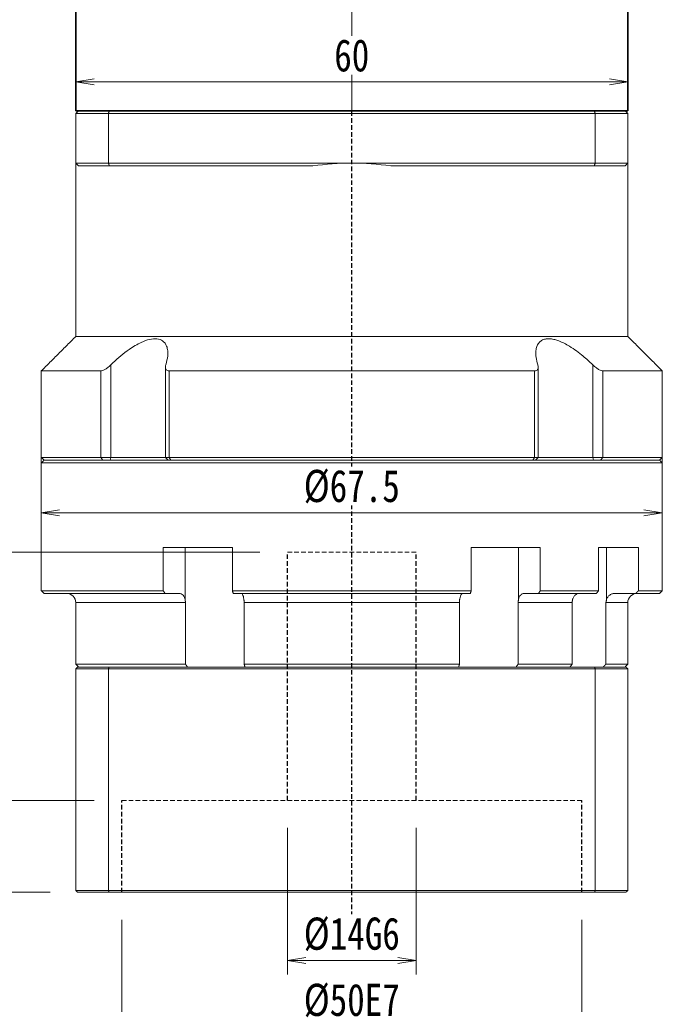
# Model space of a CAD drawing. Header units: millimetres. Extents: x -11 to 461, y 0 to 325.
# Tile 3 of 8: x 91 to 161, y 112 to 219. Entities that reach past the tile are written whole.
import ezdxf

# ---------------------------------------------------------------- set-up
doc = ezdxf.new("R2010")
doc.units = ezdxf.units.MM
doc.linetypes.add('DASHED', pattern=[0.75, 0.5, -0.25])
doc.linetypes.add('点画线', pattern=[18, 12, -2, 2, -2])
for name, color, linetype, lineweight in [('EB0_1', 7, 'Continuous', 35), ('中心线层', 1, '点画线', 18), ('尺寸线层', 3, 'Continuous', 18), ('粗实线层', 7, 'Continuous', 35)]:
    doc.layers.add(name, color=color, linetype=linetype, lineweight=lineweight)
doc.styles.add('宋体', font='SimSun.ttf', dxfattribs={"width": 0.8})
doc.dimstyles.new('A水平标注$0', dxfattribs={"dimtxt": 3.5, "dimasz": 2, "dimexe": 1.5, "dimexo": 3, "dimgap": 1.1, "dimtad": 1, "dimtoh": 1, "dimdec": 4, "dimdsep": 46, "dimtxsty": '宋体', "dimblk": 'OPEN', "dimcen": 3, "dimclrd": 3, "dimclre": 3, "dimclrt": 6, "dimadec": 0, "dimazin": 0, "dimtm": 1e-09, "dimtfac": 1, "dimtdec": 4, "dimtix": 1, "dimtmove": 0, "dimatfit": 3, "dimldrblk": 'OPEN', "dimfxl": 0, "dimlwd": 13, "dimlwe": 13, "dimarcsym": 0})

# ---------------------------------------------------------------- blocks, each defined once
blk = doc.blocks.new('_Open')
at = {"color": 0, "linetype": 'ByBlock', "lineweight": -2}
for p, q in [((-1, 0.167), (0, 0)), ((-1, -0.167), (0, 0)), ((0, 0), (-1, 0))]:
    blk.add_line(p, q, dxfattribs=at)
blk = doc.blocks.new('*D42')
at = {"color": 3, "lineweight": 13, "transparency": 16777216}
for p, q in [((97.14, 212.22), (97.14, 211.12)), ((99.14, 212.62), (155.14, 212.62)), ((157.14, 212.22), (157.14, 211.12))]:
    blk.add_line(p, q, dxfattribs=at)
at = {"layer": 'Defpoints', "color": 0, "transparency": 16777216}
for p in [(97.14, 215.22), (157.14, 215.22), (157.14, 212.62)]:
    blk.add_point(p, dxfattribs=at)
at = {"color": 3, "lineweight": 13, "transparency": 16777216, "xscale": 2, "yscale": 2, "zscale": 2, "rotation": 180}
blk.add_blockref('_Open', (97.14, 212.62), dxfattribs=at)
at = {"color": 3, "lineweight": 13, "transparency": 16777216, "xscale": 2, "yscale": 2, "zscale": 2}
blk.add_blockref('_Open', (157.14, 212.62), dxfattribs=at)
at = {"color": 6, "transparency": 16777216, "insert": (127.14, 215.47), "char_height": 3.5, "attachment_point": 5, "style": '宋体', "bg_fill": 3, "box_fill_scale": 1.1, "bg_fill_color": 256, "bg_fill_true_color": 13158600, "bg_fill_transparency": 0}
blk.add_mtext('60', dxfattribs=at)
blk = doc.blocks.new('*D44')
at = {"layer": 'Defpoints', "color": 0, "transparency": 16777216}
for p in [(102.14, 124.47), (152.14, 124.47), (152.14, 109.85)]:
    blk.add_point(p, dxfattribs=at)
at = {"layer": '尺寸线层', "color": 3, "lineweight": 13, "transparency": 16777216}
for p, q in [((102.14, 121.47), (102.14, 108.35)), ((152.14, 121.47), (152.14, 108.35)), ((104.14, 109.85), (150.14, 109.85))]:
    blk.add_line(p, q, dxfattribs=at)
at = {"layer": '尺寸线层', "color": 3, "lineweight": 13, "transparency": 16777216, "xscale": 2, "yscale": 2, "zscale": 2, "rotation": 180}
blk.add_blockref('_Open', (102.14, 109.85), dxfattribs=at)
at = {"layer": '尺寸线层', "color": 3, "lineweight": 13, "transparency": 16777216, "xscale": 2, "yscale": 2, "zscale": 2}
blk.add_blockref('_Open', (152.14, 109.85), dxfattribs=at)
at = {"layer": '尺寸线层', "color": 6, "transparency": 16777216, "insert": (127.14, 112.7), "char_height": 3.5, "attachment_point": 5, "style": '宋体', "bg_fill": 3, "box_fill_scale": 1.1, "bg_fill_color": 256, "bg_fill_true_color": 13158600, "bg_fill_transparency": 0}
blk.add_mtext('%%C50E7', dxfattribs=at)
blk = doc.blocks.new('*D45')
at = {"layer": 'Defpoints', "color": 0, "transparency": 16777216}
for p in [(120.14, 134.47), (134.14, 134.47), (134.14, 117.05)]:
    blk.add_point(p, dxfattribs=at)
at = {"layer": '尺寸线层', "color": 3, "lineweight": 13, "transparency": 16777216}
for p, q in [((120.14, 131.47), (120.14, 115.55)), ((134.14, 131.47), (134.14, 115.55)), ((122.14, 117.05), (132.14, 117.05))]:
    blk.add_line(p, q, dxfattribs=at)
at = {"layer": '尺寸线层', "color": 3, "lineweight": 13, "transparency": 16777216, "xscale": 2, "yscale": 2, "zscale": 2, "rotation": 180}
blk.add_blockref('_Open', (120.14, 117.05), dxfattribs=at)
at = {"layer": '尺寸线层', "color": 3, "lineweight": 13, "transparency": 16777216, "xscale": 2, "yscale": 2, "zscale": 2}
blk.add_blockref('_Open', (134.14, 117.05), dxfattribs=at)
at = {"layer": '尺寸线层', "color": 6, "transparency": 16777216, "insert": (127.14, 119.9), "char_height": 3.5, "attachment_point": 5, "style": '宋体', "bg_fill": 3, "box_fill_scale": 1.1, "bg_fill_color": 256, "bg_fill_true_color": 13158600, "bg_fill_transparency": 0}
blk.add_mtext('%%C14G6', dxfattribs=at)
blk = doc.blocks.new('*D46')
at = {"layer": 'Defpoints', "color": 0, "transparency": 16777216}
for p in [(102.14, 134.47), (85.3, 124.47), (97.34, 124.47)]:
    blk.add_point(p, dxfattribs=at)
at = {"layer": '尺寸线层', "color": 3, "lineweight": 13, "transparency": 16777216}
for p, q in [((99.14, 134.47), (83.8, 134.47)), ((85.3, 132.47), (85.3, 126.47)), ((94.34, 124.47), (83.8, 124.47))]:
    blk.add_line(p, q, dxfattribs=at)
at = {"layer": '尺寸线层', "color": 3, "lineweight": 13, "transparency": 16777216, "xscale": 2, "yscale": 2, "zscale": 2}
for p, rotation in [((85.3, 134.47), 90), ((85.3, 124.47), 270)]:
    blk.add_blockref('_Open', p, dxfattribs=dict(at, rotation=rotation))
at = {"layer": '尺寸线层', "color": 6, "transparency": 16777216, "insert": (82.45, 129.47), "char_height": 3.5, "attachment_point": 5, "rotation": 90, "style": '宋体', "bg_fill": 3, "box_fill_scale": 1.1, "bg_fill_color": 256, "bg_fill_true_color": 13158600, "bg_fill_transparency": 0}
blk.add_mtext('10', dxfattribs=at)
blk = doc.blocks.new('*D47')
at = {"layer": 'Defpoints', "color": 0, "transparency": 16777216}
for p in [(120.14, 161.47), (76.94, 124.47), (97.34, 124.47)]:
    blk.add_point(p, dxfattribs=at)
at = {"layer": '尺寸线层', "color": 3, "lineweight": 13, "transparency": 16777216}
for p, q in [((117.14, 161.47), (75.44, 161.47)), ((76.94, 159.47), (76.94, 126.47)), ((94.34, 124.47), (75.44, 124.47))]:
    blk.add_line(p, q, dxfattribs=at)
at = {"layer": '尺寸线层', "color": 3, "lineweight": 13, "transparency": 16777216, "xscale": 2, "yscale": 2, "zscale": 2}
for p, rotation in [((76.94, 161.47), 90), ((76.94, 124.47), 270)]:
    blk.add_blockref('_Open', p, dxfattribs=dict(at, rotation=rotation))
at = {"layer": '尺寸线层', "color": 6, "transparency": 16777216, "insert": (74.09, 142.97), "char_height": 3.5, "attachment_point": 5, "rotation": 90, "style": '宋体', "bg_fill": 3, "box_fill_scale": 1.1, "bg_fill_color": 256, "bg_fill_true_color": 13158600, "bg_fill_transparency": 0}
blk.add_mtext('37', dxfattribs=at)
blk = doc.blocks.new('*D48')
at = {"layer": 'Defpoints', "color": 0, "transparency": 16777216}
for p in [(93.39, 176.47), (160.89, 176.47), (93.39, 165.74)]:
    blk.add_point(p, dxfattribs=at)
at = {"layer": '尺寸线层', "color": 3, "lineweight": 13, "transparency": 16777216}
for p, q in [((93.39, 173.47), (93.39, 164.24)), ((160.89, 173.47), (160.89, 164.24)), ((158.89, 165.74), (95.39, 165.74))]:
    blk.add_line(p, q, dxfattribs=at)
at = {"layer": '尺寸线层', "color": 3, "lineweight": 13, "transparency": 16777216, "xscale": 2, "yscale": 2, "zscale": 2, "rotation": 180}
blk.add_blockref('_Open', (93.39, 165.74), dxfattribs=at)
at = {"layer": '尺寸线层', "color": 3, "lineweight": 13, "transparency": 16777216, "xscale": 2, "yscale": 2, "zscale": 2}
blk.add_blockref('_Open', (160.89, 165.74), dxfattribs=at)
at = {"layer": '尺寸线层', "color": 6, "transparency": 16777216, "insert": (127.14, 168.59), "char_height": 3.5, "attachment_point": 5, "style": '宋体', "bg_fill": 3, "box_fill_scale": 1.1, "bg_fill_color": 256, "bg_fill_true_color": 13158600, "bg_fill_transparency": 0}
blk.add_mtext('%%c67.5', dxfattribs=at)

msp = doc.modelspace()

# ---------------------------------------------------------------- linework, layer by layer
at = {"color": 7, "linetype": 'Continuous', "lineweight": 15}
for p, q in [((97.1441, 209.17336), (100.68659, 209.17336)), ((97.1441, 209.17336), (97.1441, 203.77336)), ((100.80022, 209.47336), (97.4441, 209.47336)), ((100.68659, 203.77336), (100.68659, 209.17336)), ((100.68659, 209.17336), (153.60162, 209.17336)), ((153.48798, 209.47336), (100.80022, 209.47336)), ((156.8441, 209.47336), (153.48798, 209.47336)), ((153.60162, 209.17336), (157.1441, 209.17336)), ((153.60162, 209.17336), (153.60162, 203.77336)), ((157.1441, 203.77336), (157.1441, 209.17336)), ((100.68659, 203.77336), (97.1441, 203.77336)), ((97.4441, 203.47336), (100.80022, 203.47336)), ((127.1441, 203.77336), (100.68659, 203.77336)), ((100.80022, 203.47336), (122.91208, 203.47336)), ((153.60162, 203.77336), (127.1441, 203.77336)), ((131.37612, 203.47336), (153.48798, 203.47336)), ((153.48798, 203.47336), (156.8441, 203.47336)), ((157.1441, 203.77336), (153.60162, 203.77336)), ((157.1441, 184.92336), (97.1441, 184.92336)), ((99.85223, 181.17336), (93.3941, 181.17336)), ((99.85223, 181.17336), (99.85223, 171.77336)), ((100.96253, 171.77336), (100.96253, 181.8428)), ((146.99898, 181.17336), (107.28923, 181.17336)), ((107.28923, 171.77336), (107.28923, 181.17336)), ((146.99898, 181.17336), (146.99898, 171.77336)), ((153.32568, 181.8428), (153.32568, 171.77336)), ((160.8941, 181.17336), (154.43598, 181.17336)), ((154.43598, 171.77336), (154.43598, 181.17336)), ((99.85223, 171.77336), (93.3941, 171.77336)), ((93.6941, 171.47336), (100.09482, 171.47336)), ((127.1441, 171.47336), (93.6941, 171.47336)), ((100.96253, 171.77336), (99.85223, 171.77336)), ((100.09482, 171.47336), (99.85223, 171.77336)), ((100.87203, 171.47336), (100.96253, 171.77336)), ((106.87752, 171.77336), (100.96253, 171.77336)), ((107.28923, 171.77336), (106.87752, 171.77336)), ((146.99898, 171.77336), (107.28923, 171.77336)), ((107.46572, 171.47336), (107.28923, 171.77336)), ((107.46572, 171.47336), (146.82249, 171.47336)), ((160.5941, 171.47336), (127.1441, 171.47336)), ((146.99898, 171.77336), (146.82249, 171.47336)), ((147.41068, 171.77336), (146.99898, 171.77336)), ((153.32568, 171.77336), (147.41068, 171.77336)), ((153.32568, 171.77336), (153.41618, 171.47336)), ((154.43598, 171.77336), (153.32568, 171.77336)), ((154.43598, 171.77336), (154.19339, 171.47336)), ((154.19339, 171.47336), (160.5941, 171.47336)), ((160.8941, 171.77336), (154.43598, 171.77336)), ((93.3941, 171.17336), (127.1441, 171.17336)), ((127.1441, 171.17336), (160.8941, 171.17336)), ((106.65731, 161.97336), (106.65731, 157.27336)), ((106.65731, 161.97336), (114.16003, 161.97336)), ((109.02144, 161.97336), (109.02144, 156.35674)), ((114.16003, 157.27336), (114.16003, 161.97336)), ((140.12818, 161.97336), (140.12818, 157.27336)), ((140.12818, 161.97336), (147.63089, 161.97336)), ((145.26677, 161.97336), (145.26677, 156.35674)), ((147.63089, 157.27336), (147.63089, 161.97336)), ((153.96488, 161.97336), (153.96488, 157.27336)), ((153.96488, 161.97336), (158.29657, 161.97336)), ((154.84045, 161.97336), (154.84045, 156.35674)), ((158.29657, 157.27336), (158.29657, 161.97336)), ((106.65731, 157.27336), (93.3941, 157.27336)), ((93.6941, 156.97336), (106.85035, 156.97336)), ((106.85035, 156.97336), (108.427, 156.97336)), ((140.12818, 157.27336), (114.16003, 157.27336)), ((114.26274, 156.97336), (140.02547, 156.97336)), ((145.86121, 156.97336), (147.43785, 156.97336)), ((147.43785, 156.97336), (153.73482, 156.97336)), ((153.96488, 157.27336), (147.63089, 157.27336)), ((155.70946, 156.97336), (158.01437, 156.97336)), ((158.01437, 156.97336), (160.5941, 156.97336)), ((160.8941, 157.27336), (158.29657, 157.27336)), ((97.1441, 155.97336), (109.07124, 155.97336)), ((109.07124, 155.97336), (109.07124, 149.27336)), ((115.4434, 155.97336), (138.84481, 155.97336)), ((115.4434, 149.27336), (115.4434, 155.97336)), ((138.84481, 155.97336), (138.84481, 149.27336)), ((145.21697, 149.27336), (145.21697, 155.97336)), ((145.21697, 155.97336), (151.08929, 155.97336)), ((151.08929, 155.97336), (151.08929, 149.27336)), ((154.76825, 149.27336), (154.76825, 155.97336)), ((154.76825, 155.97336), (157.1441, 155.97336)), ((109.07124, 149.27336), (97.1441, 149.27336)), ((100.76229, 148.97336), (97.3441, 148.97336)), ((153.52592, 148.97336), (100.76229, 148.97336)), ((138.84481, 149.27336), (115.4434, 149.27336)), ((151.08929, 149.27336), (145.21697, 149.27336)), ((156.9441, 148.97336), (153.52592, 148.97336)), ((157.1441, 149.27336), (154.76825, 149.27336)), ((97.1441, 148.77336), (100.68659, 148.77336)), ((97.1441, 148.77336), (97.1441, 124.67336)), ((100.68659, 148.77336), (153.60162, 148.77336)), ((100.68659, 148.77336), (100.68659, 124.67336)), ((153.60162, 148.77336), (153.60162, 124.67336)), ((153.60162, 148.77336), (157.1441, 148.77336)), ((157.1441, 148.77336), (157.1441, 124.67336)), ((100.68659, 124.67336), (97.1441, 124.67336)), ((97.3441, 124.47336), (100.76229, 124.47336)), ((153.60162, 124.67336), (100.68659, 124.67336)), ((100.76229, 124.47336), (153.52592, 124.47336)), ((153.52592, 124.47336), (156.9441, 124.47336)), ((157.1441, 124.67336), (153.60162, 124.67336))]:
    msp.add_line(p, q, dxfattribs=at)
at = {"color": 1, "linetype": 'DASHED'}
msp.add_line((127.1441, 121.14843), (127.1441, 209.47336), dxfattribs=at)
at = {"color": 6, "linetype": 'DASHED', "lineweight": 15}
for p, q in [((120.1441, 161.47336), (134.1441, 161.47336)), ((102.1441, 134.47336), (152.1441, 134.47336))]:
    msp.add_line(p, q, dxfattribs=at)
at = {"color": 6, "linetype": 'DASHED'}
for p, q in [((120.1441, 134.47336), (120.1441, 161.47336)), ((134.1441, 134.47336), (134.1441, 161.47336)), ((102.1441, 124.47336), (102.1441, 134.47336)), ((152.1441, 124.47336), (152.1441, 134.47336))]:
    msp.add_line(p, q, dxfattribs=at)
at = {"color": 7, "linetype": 'Continuous', "lineweight": 15}
for centre, radius, start, end in [((127.1441, 173.77336), 30, 90, 98.1096145), ((127.1441, 173.77336), 30, 81.8903855, 90), ((96.1441, 155.97336), 1, 0, 90), ((158.1441, 155.97336), 1, 90, 180)]:
    msp.add_arc(centre, radius, start, end, dxfattribs=at)
for points in [[(97.1441, 209.17336), (97.4441, 209.47336)], [(100.68659, 209.17336), (100.80022, 209.47336)], [(153.60162, 209.17336), (153.48798, 209.47336)], [(156.8441, 209.47336), (157.1441, 209.17336)], [(97.1441, 184.92336), (97.1441, 203.77336)], [(97.1441, 203.77336), (97.4441, 203.47336)], [(100.68659, 203.77336), (100.80022, 203.47336)], [(153.48798, 203.47336), (153.60162, 203.77336)], [(156.8441, 203.47336), (157.1441, 203.77336)], [(157.1441, 203.77336), (157.1441, 184.92336)], [(93.3941, 181.17336), (97.1441, 184.92336)], [(157.1441, 184.92336), (160.8941, 181.17336)], [(93.3941, 171.77336), (93.3941, 181.17336)], [(106.87752, 171.77336), (106.87752, 181.58356)], [(147.41068, 181.58144), (147.41068, 171.77336)], [(160.8941, 181.17336), (160.8941, 171.77336)], [(93.6941, 171.47336), (93.3941, 171.77336)], [(93.3941, 171.17336), (93.6941, 171.47336)], [(107.17752, 171.47336), (106.87752, 171.77336)], [(147.41068, 171.77336), (147.11068, 171.47336)], [(160.8941, 171.77336), (160.5941, 171.47336)], [(160.5941, 171.47336), (160.8941, 171.17336)], [(93.3941, 157.27336), (93.3941, 171.17336)], [(160.8941, 171.17336), (160.8941, 157.27336)], [(93.6941, 156.97336), (93.3941, 157.27336)], [(106.85035, 156.97336), (106.65731, 157.27336)], [(109.02144, 156.35674), (109.07124, 155.97336)], [(114.16003, 157.27336), (114.26274, 156.97336)], [(115.4434, 155.97336), (115.41795, 156.35674)], [(138.87026, 156.35674), (138.84481, 155.97336)], [(140.02547, 156.97336), (140.12818, 157.27336)], [(145.21697, 155.97336), (145.26677, 156.35674)], [(147.63089, 157.27336), (147.43785, 156.97336)], [(151.14743, 156.35674), (151.08929, 155.97336)], [(153.73482, 156.97336), (153.96488, 157.27336)], [(154.76825, 155.97336), (154.84045, 156.35674)], [(158.29657, 157.27336), (158.01437, 156.97336)], [(160.8941, 157.27336), (160.5941, 156.97336)], [(97.1441, 149.27336), (97.1441, 155.97336)], [(157.1441, 155.97336), (157.1441, 149.27336)], [(97.4441, 148.97336), (97.1441, 149.27336)], [(97.1441, 148.77336), (97.3441, 148.97336)], [(100.68659, 148.77336), (100.76229, 148.97336)], [(109.27898, 148.97336), (109.07124, 149.27336)], [(115.4434, 149.27336), (115.52927, 148.97336)], [(138.75894, 148.97336), (138.84481, 149.27336)], [(145.21697, 149.27336), (145.00923, 148.97336)], [(150.8702, 148.97336), (151.08929, 149.27336)], [(153.60162, 148.77336), (153.52592, 148.97336)], [(154.76825, 149.27336), (154.4788, 148.97336)], [(157.1441, 149.27336), (156.8441, 148.97336)], [(156.9441, 148.97336), (157.1441, 148.77336)], [(97.3441, 124.47336), (97.1441, 124.67336)], [(100.76229, 124.47336), (100.68659, 124.67336)], [(153.52592, 124.47336), (153.60162, 124.67336)], [(157.1441, 124.67336), (156.9441, 124.47336)]]:
    msp.add_open_spline(points, degree=1, dxfattribs=at)
for points, knots in [([(106.9241, 181.8428), (107.01043, 182.16749), (107.15128, 182.69731), (107.15149, 183.36707), (107.05198, 183.83239), (106.85889, 184.19265), (106.54633, 184.50624), (106.00201, 184.71295), (105.17355, 184.64358), (104.33992, 184.33795), (103.59445, 183.94058), (102.83956, 183.45163), (102.0224, 182.82239), (101.37699, 182.24665), (101.03604, 181.91443), (100.96253, 181.8428)], [0, 0, 0, 0, 1.111823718, 1.814206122, 2.515660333, 3.044836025, 3.573294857, 4.429537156, 5.288250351, 6.104434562, 6.713373, 7.323286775, 8.207714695, 9.093503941, 9.336985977, 9.336985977, 9.336985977, 9.336985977]), ([(153.32568, 181.8428), (153.1569, 182.00538), (152.81801, 182.33182), (152.23149, 182.84133), (151.56447, 183.36533), (150.87791, 183.82906), (150.23326, 184.19162), (149.69055, 184.4346), (149.19279, 184.5942), (148.75791, 184.67374), (148.35723, 184.67874), (148.01683, 184.60931), (147.73619, 184.47467), (147.48323, 184.26075), (147.28037, 183.94244), (147.14171, 183.4564), (147.13055, 182.82543), (147.2388, 182.25002), (147.34206, 181.91443), (147.3641, 181.8428)], [0, 0, 0, 0, 0.553902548, 1.112192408, 1.806376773, 2.51506714, 3.037171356, 3.572009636, 3.995519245, 4.430649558, 4.854541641, 5.292182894, 5.696545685, 6.110001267, 6.710526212, 7.328053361, 8.20046253, 9.097057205, 9.340373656, 9.340373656, 9.340373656, 9.340373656]), ([(100.96253, 181.8428), (100.83861, 181.72883), (100.62548, 181.53279), (100.30255, 181.322), (100.04151, 181.19724), (99.91488, 181.18126), (99.85223, 181.17336)], [0, 0, 0, 0, 0.461690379, 0.794104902, 1.059065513, 1.318521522, 1.318521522, 1.318521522, 1.318521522]), ([(107.28923, 181.17336), (107.22076, 181.18037), (107.08413, 181.19434), (106.94007, 181.3082), (106.85155, 181.51709), (106.89717, 181.72187), (106.9241, 181.8428)], [0, 0, 0, 0, 0.1713953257, 0.3420313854, 0.5797240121, 0.9225193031, 0.9225193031, 0.9225193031, 0.9225193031]), ([(147.3641, 181.8428), (147.39009, 181.72883), (147.43478, 181.53279), (147.358, 181.322), (147.2173, 181.19724), (147.07124, 181.18126), (146.99898, 181.17336)], [0, 0, 0, 0, 0.3230947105, 0.5557211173, 0.741142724, 0.9227121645, 0.9227121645, 0.9227121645, 0.9227121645]), ([(154.43598, 181.17336), (154.37724, 181.18037), (154.26001, 181.19434), (154.01036, 181.3082), (153.68112, 181.51709), (153.45765, 181.72187), (153.32568, 181.8428)], [0, 0, 0, 0, 0.244975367, 0.488865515, 0.828599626, 1.318556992, 1.318556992, 1.318556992, 1.318556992]), ([(108.427, 156.97336), (108.45163, 156.97201), (108.54838, 156.9667), (108.71406, 156.88919), (108.89286, 156.69067), (108.98437, 156.48958), (109.01725, 156.37177), (109.02144, 156.35674)], [0, 0, 0, 0, 0.0898846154, 0.3530449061, 0.6161572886, 0.8790264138, 0.9174460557, 0.9174460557, 0.9174460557, 0.9174460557]), ([(115.41795, 156.35674), (115.39972, 156.45627), (115.36324, 156.65548), (115.26959, 156.86466), (115.17795, 156.96226), (115.12062, 156.9706), (115.10166, 156.97336)], [0, 0, 0, 0, 0.2094481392, 0.4192300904, 0.6292069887, 0.7329719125, 0.7329719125, 0.7329719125, 0.7329719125]), ([(139.18655, 156.97336), (139.17344, 156.97201), (139.12196, 156.9667), (139.03381, 156.88919), (138.93867, 156.69067), (138.88998, 156.48958), (138.87249, 156.37177), (138.87026, 156.35674)], [0, 0, 0, 0, 0.0718302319, 0.2821316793, 0.4923948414, 0.7024636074, 0.7331662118, 0.7331662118, 0.7331662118, 0.7331662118]), ([(145.26677, 156.35674), (145.282, 156.40681), (145.3129, 156.50838), (145.37893, 156.64223), (145.4581, 156.75908), (145.5483, 156.85273), (145.64817, 156.9217), (145.7532, 156.96527), (145.82555, 156.97069), (145.86121, 156.97336)], [0, 0, 0, 0, 0.129312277, 0.2623626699, 0.3919270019, 0.5252420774, 0.6549272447, 0.7883655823, 0.9180312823, 0.9180312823, 0.9180312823, 0.9180312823]), ([(151.85584, 156.97336), (151.82648, 156.97206), (151.75458, 156.96886), (151.64068, 156.93789), (151.51989, 156.87771), (151.40759, 156.79065), (151.30897, 156.68138), (151.22528, 156.55079), (151.1748, 156.43914), (151.15242, 156.37177), (151.14743, 156.35674)], [0, 0, 0, 0, 0.098079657, 0.240108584, 0.386257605, 0.528258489, 0.674384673, 0.816253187, 0.962246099, 1.004168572, 1.004168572, 1.004168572, 1.004168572]), ([(154.84045, 156.35674), (154.89053, 156.45627), (154.99077, 156.65548), (155.24806, 156.86466), (155.49986, 156.96226), (155.65737, 156.9706), (155.70946, 156.97336)], [0, 0, 0, 0, 0.323097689, 0.646710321, 0.970623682, 1.130692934, 1.130692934, 1.130692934, 1.130692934])]:
    msp.add_open_spline(points, degree=3, knots=knots, dxfattribs=at)
at = {"layer": 'EB0_1'}
msp.add_line((157.1441, 209.47336), (97.1441, 209.47336), dxfattribs=at)
at = {"layer": '中心线层'}
msp.add_line((127.1441, 209.47336), (127.1441, 288.74562), dxfattribs=at)
at = {"layer": '粗实线层'}
for p, q in [((97.1441, 209.47336), (97.1441, 220.97336)), ((157.1441, 209.47336), (157.1441, 220.97336))]:
    msp.add_line(p, q, dxfattribs=at)

# ---------------------------------------------------------------- next in the draw order: dimensions: what is measured, and where the dimension line sits
dim = msp.add_linear_dim(base=(157.1441, 212.62407), p1=(97.1441, 215.22336), p2=(157.1441, 215.22336), dimstyle='A水平标注$0')
dim.commit()
dim.dimension.update_dxf_attribs({"geometry": '*D42', "text_midpoint": (127.1441, 215.47407)})
at = {"layer": '尺寸线层'}
for base, p1, p2, text, picture, middle in [((93.3941, 165.74156), (160.8941, 176.47336), (93.3941, 176.47336), '%%c<>', '*D48', (127.1441, 168.59156)), ((152.1441, 109.84983), (102.1441, 124.47336), (152.1441, 124.47336), '%%C<>E7', '*D44', (127.1441, 112.69983))]:
    dim = msp.add_linear_dim(base=base, p1=p1, p2=p2, text=text, dimstyle='A水平标注$0', override={"dimblk": 'Open', "dimtfill": 1, "dimtfillclr": 256}, dxfattribs=at)
    dim.commit()
    dim.dimension.update_dxf_attribs({"geometry": picture, "text_midpoint": middle})

# ---------------------------------------------------------------- next in the draw order: dimensions: what is measured, and where the dimension line sits
dim = msp.add_linear_dim(base=(85.30363, 124.47336), p1=(102.1441, 134.47336), p2=(97.3441, 124.47336), angle=90, dimstyle='A水平标注$0', override={"dimblk": 'Open', "dimtfill": 1, "dimtfillclr": 256}, dxfattribs=at)
dim.commit()
dim.dimension.update_dxf_attribs({"geometry": '*D46', "text_midpoint": (85.30363, 129.47336), "dimtype": 160})
dim = msp.add_linear_dim(base=(134.1441, 117.04661), p1=(120.1441, 134.47336), p2=(134.1441, 134.47336), text='%%C<>G6', dimstyle='A水平标注$0', dxfattribs=at)
dim.commit()
dim.dimension.update_dxf_attribs({"geometry": '*D45', "text_midpoint": (127.1441, 119.89661)})

# ---------------------------------------------------------------- next in the draw order: dimensions: what is measured, and where the dimension line sits
dim = msp.add_linear_dim(base=(76.94281, 124.47336), p1=(120.1441, 161.47336), p2=(97.3441, 124.47336), angle=90, dimstyle='A水平标注$0', override={"dimblk": 'Open', "dimtfill": 1, "dimtfillclr": 256}, dxfattribs=at)
dim.commit()
dim.dimension.update_dxf_attribs({"geometry": '*D47', "text_midpoint": (76.94281, 142.97336), "dimtype": 160})

doc.saveas('drawing.dxf')
